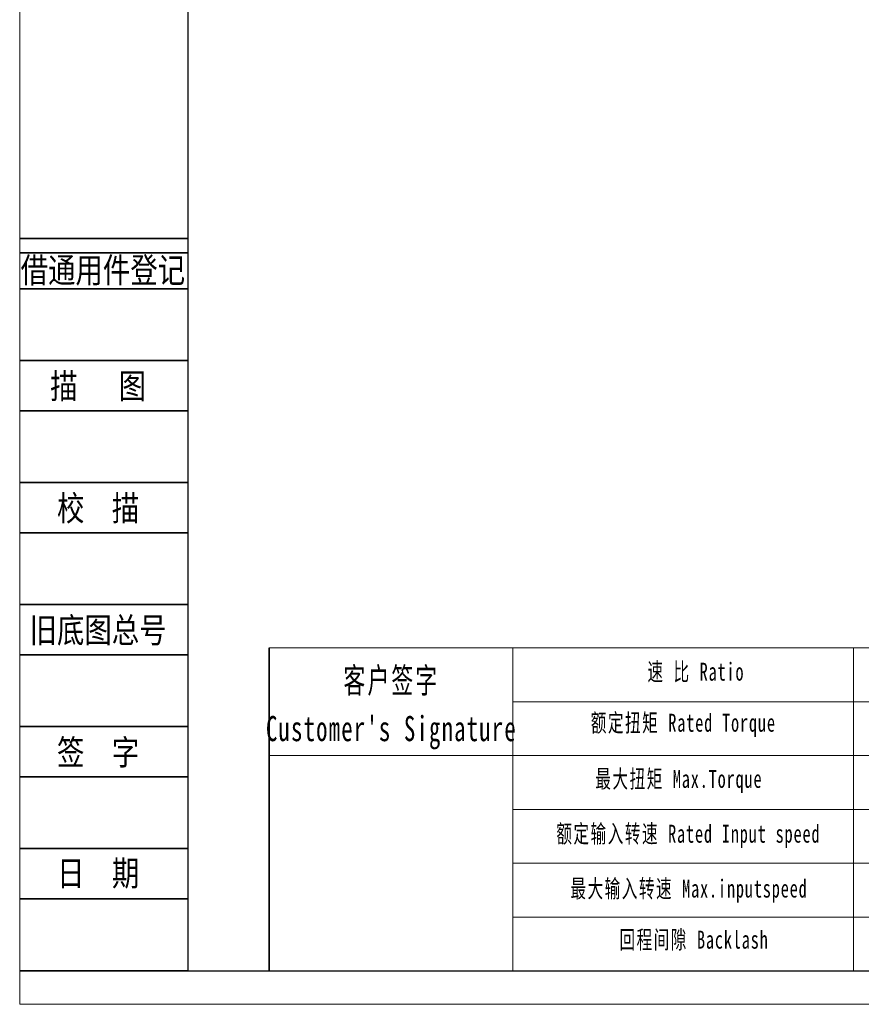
# Model space of a CAD drawing. Header units: millimetres. Extents: x 821 to 1414, y 1003 to 1351.
# Tile 1 of 8: x 821 to 968, y 1003 to 1174. Entities that reach past the tile are written whole.
import ezdxf
from ezdxf.enums import TextEntityAlignment as Align

# ---------------------------------------------------------------- set-up
doc = ezdxf.new("R2010")
doc.units = ezdxf.units.MM
doc.layers.get('0').update_dxf_attribs({"lineweight": 18})
for name, color, linetype, lineweight in [('2细线层', 4, 'Continuous', 35), ('6文字层', 3, 'Continuous', 35), ('7标注层', 4, 'Continuous', 35), ('SLD-0', 7, 'Continuous', 18), ('图框_外框线', 7, 'Continuous', 18)]:
    doc.layers.add(name, color=color, linetype=linetype, lineweight=lineweight)
doc.styles.add('宋体', font='txt', dxfattribs={"width": 0.8})
doc.styles.add('标准', font='txt', dxfattribs={"width": 0.667})

msp = doc.modelspace()

# ---------------------------------------------------------------- linework, layer by layer
for p, q in [((907.3302, 1064.6432), (907.3302, 1008.3666)), ((966.7317, 1064.6432), (966.7317, 1008.3666))]:
    msp.add_line(p, q)
at = {"layer": '2细线层'}
for p, q in [((821.3997, 1136.0049), (850.6937, 1136.0049)), ((821.3997, 1133.5024), (850.6937, 1133.5024)), ((821.3997, 1127.2461), (850.6937, 1127.2461)), ((821.3997, 1114.7335), (850.6937, 1114.7335)), ((821.3997, 1105.9746), (850.6937, 1105.9746)), ((821.3997, 1093.462), (850.6937, 1093.462)), ((821.3997, 1084.7032), (850.6937, 1084.7032)), ((821.3997, 1072.1906), (850.6937, 1072.1906)), ((821.3997, 1063.4317), (850.6937, 1063.4317)), ((821.3997, 1050.9191), (850.6937, 1050.9191)), ((821.3997, 1042.1603), (850.6937, 1042.1603)), ((821.3997, 1029.6477), (850.6937, 1029.6477)), ((821.3997, 1020.8888), (850.6937, 1020.8888)), ((821.3997, 1008.3762), (850.6937, 1008.3762))]:
    msp.add_line(p, q, dxfattribs=at)
at = {"layer": '7标注层', "color": 0}
msp.add_line((864.8783, 1064.6432), (864.8783, 1008.3762), dxfattribs=at)
at = {"layer": '图框_外框线'}
for p, q in [((864.8783, 1064.6432), (1307.8611, 1064.6432)), ((907.3302, 1055.255), (1156.2956, 1055.255)), ((864.8783, 1045.8669), (1307.8611, 1045.8669)), ((907.3302, 1036.4787), (1307.8611, 1036.4787)), ((907.3302, 1027.0905), (1307.8611, 1027.0905)), ((907.3302, 1017.7024), (1307.8611, 1017.7024))]:
    msp.add_line(p, q, dxfattribs=at)
at = {"layer": '图框_外框线', "color": 3}
msp.add_lwpolyline([(821.3881, 1002.5151), (1313.7222, 1002.5151), (1313.7222, 1350.6657), (821.3881, 1350.6657)], close=True, dxfattribs=at)
at = {"layer": '图框_外框线', "color": 3, "lineweight": 25}
msp.add_lwpolyline([(850.6937, 1008.3762), (1307.8611, 1008.3762), (1307.8611, 1344.8046), (850.6937, 1344.8046)], close=True, dxfattribs=at)

# ---------------------------------------------------------------- texts
at = {"layer": '6文字层', "color": 3, "style": '宋体', "width": 0.8}
for s, p in [('借通用件登记', (835.8878, 1130.5401)), ('描   图', (835.0529, 1110.3541)), ('校  描', (835.0529, 1089.0826)), ('旧底图总号', (835.0529, 1067.8112)), ('签  字', (835.0529, 1046.5397)), ('日  期', (835.0607, 1025.3931))]:
    msp.add_text(s, height=4.37942, dxfattribs=at).set_placement(p, align=Align.MIDDLE)
at = {"layer": 'SLD-0', "color": 1, "attachment_point": 2, "line_spacing_factor": 1.15057, "style": '标准'}
for s, insert, char_height, width in [('\\T1.1;速 比 Ratio', (939.2567, 1062.0617), 3.129388, 25.569954), ("\\T1.1;客户签字\\PCustomer's Signature", (886.1774, 1061.1695), 4.381144, 54.501881), ('\\T1.1;额定扭矩 Rated Torque', (937.0571, 1053.1593), 3.129388, 55.561435), ('\\T1.1;最大扭矩 Max.Torque', (936.2872, 1043.3776), 3.129388, 36.939323), ('\\T1.1;额定输入转速 Rated Input speed', (937.9369, 1033.8157), 3.129388, 49.110579), ('\\T1.1;最大输入转速 Max.inputspeed ', (938.0469, 1024.2538), 3.129388, 49.394291), ('\\T1.1;回程间隙 Backlash', (938.9268, 1015.3514), 3.129388, 40.050999)]:
    msp.add_mtext(s, dxfattribs=dict(at, insert=insert, char_height=char_height, width=width))

doc.saveas('drawing.dxf')
